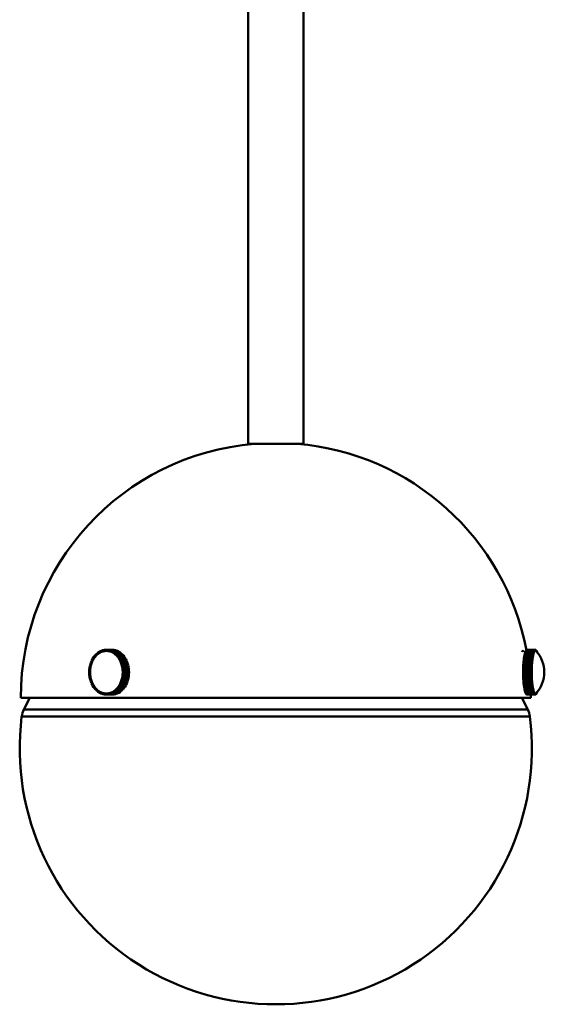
# Model space of a CAD drawing. Header units: millimetres. Extents: x 368 to 2623, y 481 to 1710.
# Tile 12 of 23: x 2414 to 2537, y 737 to 968. Entities that reach past the tile are written whole.
import ezdxf

# ---------------------------------------------------------------- set-up
doc = ezdxf.new("R2010")
doc.units = ezdxf.units.MM
doc.header["$LTSCALE"] = 11
doc.layers.add('Widoczne (ISO)', color=7, linetype='Continuous', lineweight=50)
doc.layers.add('Widoczne wąskie (ISO)', color=7, linetype='Continuous', lineweight=50)

msp = doc.modelspace()

# ---------------------------------------------------------------- linework, layer by layer
at = {"layer": 'Widoczne (ISO)'}
for p, q in [((2480.96, 868.84), (2480.96, 1062.19)), ((2467.96, 868.84), (2467.96, 1053.71)), ((2467.96, 868.84), (2480.96, 868.84)), ((2432.09, 819.23), (2432.39, 819.54)), ((2432.22, 819.03), (2432.09, 819.23)), ((2432.36, 819.19), (2432.51, 819.35)), ((2432.39, 819.54), (2432.44, 819.54)), ((2432.51, 819.35), (2432.39, 819.54)), ((2432.42, 819.57), (2432.75, 819.84)), ((2432.53, 819.36), (2432.42, 819.57)), ((2432.51, 819.35), (2432.52, 819.35)), ((2432.53, 819.36), (2432.69, 819.5)), ((2432.54, 819.36), (2432.53, 819.36)), ((2432.69, 819.5), (2432.85, 819.63)), ((2432.75, 819.84), (2432.79, 819.84)), ((2432.85, 819.63), (2432.75, 819.84)), ((2432.78, 819.87), (2433.12, 820.1)), ((2432.87, 819.65), (2432.78, 819.87)), ((2432.85, 819.63), (2432.86, 819.63)), ((2432.87, 819.65), (2433.04, 819.76)), ((2432.88, 819.65), (2432.87, 819.65)), ((2433.04, 819.76), (2433.21, 819.87)), ((2433.12, 820.1), (2433.16, 820.1)), ((2433.21, 819.87), (2433.12, 820.1)), ((2433.16, 820.12), (2433.51, 820.29)), ((2433.22, 819.88), (2433.16, 820.12)), ((2433.21, 819.87), (2433.22, 819.87)), ((2433.22, 819.88), (2433.4, 819.97)), ((2433.24, 819.88), (2433.22, 819.88)), ((2433.4, 819.97), (2433.58, 820.06)), ((2433.51, 820.29), (2433.55, 820.29)), ((2433.58, 820.06), (2433.51, 820.29)), ((2433.55, 820.31), (2433.92, 820.44)), ((2433.6, 820.07), (2433.55, 820.31)), ((2433.58, 820.06), (2433.6, 820.06)), ((2433.6, 820.07), (2433.78, 820.13)), ((2433.61, 820.07), (2433.6, 820.07)), ((2433.78, 820.13), (2433.97, 820.2)), ((2433.92, 820.44), (2433.96, 820.44)), ((2433.97, 820.2), (2433.92, 820.44)), ((2433.96, 820.45), (2434.34, 820.53)), ((2433.99, 820.2), (2433.96, 820.45)), ((2433.97, 820.2), (2433.99, 820.2)), ((2433.99, 820.2), (2434.18, 820.24)), ((2434.01, 820.2), (2433.99, 820.2)), ((2434.18, 820.24), (2434.37, 820.28)), ((2434.34, 820.53), (2434.37, 820.53)), ((2434.37, 820.28), (2434.34, 820.53)), ((2434.37, 820.53), (2434.76, 820.56)), ((2434.38, 820.28), (2434.37, 820.53)), ((2434.37, 820.28), (2434.41, 820.28)), ((2434.38, 820.28), (2434.58, 820.29)), ((2434.43, 820.28), (2434.38, 820.28)), ((2434.58, 820.29), (2434.77, 820.31)), ((2434.76, 820.56), (2436.04, 820.56)), ((2434.77, 820.31), (2434.76, 820.56)), ((2434.77, 820.31), (2434.78, 820.31)), ((2434.77, 820.3), (2434.87, 820.3)), ((2434.78, 820.31), (2434.79, 820.56)), ((2434.78, 820.31), (2434.98, 820.29)), ((2436.08, 820.56), (2434.79, 820.56)), ((2434.79, 820.56), (2435.18, 820.53)), ((2434.98, 820.29), (2435.17, 820.28)), ((2435.17, 820.28), (2435.18, 820.53)), ((2435.17, 820.28), (2435.19, 820.28)), ((2435.18, 820.53), (2436.46, 820.53)), ((2435.19, 820.28), (2435.22, 820.52)), ((2435.19, 820.28), (2435.37, 820.24)), ((2436.5, 820.52), (2435.22, 820.52)), ((2435.22, 820.52), (2435.59, 820.45)), ((2435.37, 820.24), (2435.56, 820.2)), ((2435.56, 820.2), (2435.59, 820.45)), ((2435.56, 820.2), (2435.58, 820.2)), ((2435.58, 820.19), (2435.63, 820.44)), ((2435.58, 820.19), (2435.77, 820.13)), ((2435.59, 820.45), (2436.88, 820.45)), ((2436.92, 820.44), (2435.63, 820.44)), ((2435.63, 820.44), (2436, 820.31)), ((2435.77, 820.13), (2435.95, 820.06)), ((2435.95, 820.06), (2436, 820.31)), ((2435.95, 820.06), (2435.97, 820.06)), ((2435.97, 820.06), (2436.04, 820.29)), ((2435.97, 820.06), (2436.15, 819.97)), ((2436, 820.31), (2437.29, 820.31)), ((2436.04, 820.56), (2436.04, 820.56)), ((2437.32, 820.29), (2436.04, 820.29)), ((2436.04, 820.29), (2436.4, 820.11)), ((2436.46, 820.53), (2436.08, 820.56)), ((2436.15, 819.97), (2436.33, 819.88)), ((2436.33, 819.88), (2436.4, 820.11)), ((2436.33, 819.88), (2436.35, 819.88)), ((2436.34, 819.87), (2436.43, 820.09)), ((2436.34, 819.87), (2436.51, 819.75)), ((2436.4, 820.11), (2437.68, 820.11)), ((2437.72, 820.09), (2436.43, 820.09)), ((2436.43, 820.09), (2436.77, 819.86)), ((2436.46, 820.52), (2436.46, 820.53)), ((2436.88, 820.45), (2436.5, 820.52)), ((2436.51, 819.75), (2436.68, 819.64)), ((2436.68, 819.64), (2436.77, 819.86)), ((2436.68, 819.64), (2436.71, 819.64)), ((2436.7, 819.63), (2436.8, 819.84)), ((2436.7, 819.63), (2436.86, 819.49)), ((2436.77, 819.86), (2438.06, 819.86)), ((2438.09, 819.84), (2436.8, 819.84)), ((2436.8, 819.84), (2437.13, 819.56)), ((2436.86, 819.49), (2437.02, 819.35)), ((2436.88, 820.44), (2436.88, 820.45)), ((2437.29, 820.31), (2436.92, 820.44)), ((2437.02, 819.35), (2437.13, 819.56)), ((2437.02, 819.35), (2437.05, 819.35)), ((2437.04, 819.34), (2437.16, 819.53)), ((2437.04, 819.34), (2437.18, 819.18)), ((2437.13, 819.56), (2438.41, 819.56)), ((2438.44, 819.53), (2437.16, 819.53)), ((2437.16, 819.53), (2437.45, 819.22)), ((2437.28, 820.29), (2437.29, 820.31)), ((2437.68, 820.11), (2437.32, 820.29)), ((2437.33, 819.03), (2437.45, 819.22)), ((2437.45, 819.22), (2438.74, 819.22)), ((2437.67, 820.09), (2437.68, 820.11)), ((2438.06, 819.86), (2437.72, 820.09)), ((2438.05, 819.84), (2438.06, 819.86)), ((2438.41, 819.56), (2438.09, 819.84)), ((2438.4, 819.53), (2438.41, 819.56)), ((2438.74, 819.22), (2438.44, 819.53)), ((2438.72, 819.19), (2438.74, 819.22)), ((2532.3, 820.3), (2532.32, 820.3)), ((2532.71, 819.27), (2532.64, 818.92)), ((2532.78, 819.6), (2532.71, 819.3)), ((2532.71, 819.3), (2534.68, 819.3)), ((2532.72, 819.27), (2532.71, 819.3)), ((2534.68, 819.27), (2532.71, 819.27)), ((2534.75, 819.6), (2532.78, 819.6)), ((2532.86, 819.9), (2532.79, 819.63)), ((2532.79, 819.63), (2534.76, 819.63)), ((2532.79, 819.6), (2532.79, 819.63)), ((2534.83, 819.9), (2532.86, 819.9)), ((2532.95, 820.14), (2532.87, 819.92)), ((2532.87, 819.92), (2534.84, 819.92)), ((2532.87, 819.9), (2532.87, 819.92)), ((2534.92, 820.14), (2532.95, 820.14)), ((2533.04, 820.33), (2532.96, 820.16)), ((2532.96, 820.16), (2534.93, 820.16)), ((2532.96, 820.14), (2532.96, 820.16)), ((2535.01, 820.33), (2533.04, 820.33)), ((2533.13, 820.46), (2533.05, 820.34)), ((2533.05, 820.34), (2535.02, 820.34)), ((2533.05, 820.33), (2533.05, 820.34)), ((2535.1, 820.46), (2533.13, 820.46)), ((2533.23, 820.54), (2533.14, 820.47)), ((2533.14, 820.47), (2535.11, 820.47)), ((2533.14, 820.46), (2533.14, 820.47)), ((2533.32, 820.56), (2533.23, 820.54)), ((2533.23, 820.54), (2535.2, 820.54)), ((2533.23, 820.54), (2533.23, 820.54)), ((2535.19, 820.54), (2533.23, 820.54)), ((2535.29, 820.56), (2533.32, 820.56)), ((2534.61, 818.92), (2534.68, 819.27)), ((2534.68, 819.3), (2534.75, 819.6)), ((2534.71, 819.1), (2534.68, 819.3)), ((2534.71, 819.08), (2534.68, 819.27)), ((2534.71, 819.1), (2534.74, 819.25)), ((2534.74, 819.25), (2534.78, 819.41)), ((2534.78, 819.41), (2534.75, 819.6)), ((2534.76, 819.63), (2534.83, 819.9)), ((2534.78, 819.42), (2534.76, 819.63)), ((2534.78, 819.42), (2534.82, 819.55)), ((2534.78, 819.42), (2534.78, 819.42)), ((2534.82, 819.55), (2534.85, 819.68)), ((2534.85, 819.68), (2534.83, 819.9)), ((2534.84, 819.92), (2534.92, 820.14)), ((2534.86, 819.7), (2534.84, 819.92)), ((2534.85, 819.7), (2534.86, 819.7)), ((2534.86, 819.7), (2534.9, 819.8)), ((2534.9, 819.8), (2534.94, 819.91)), ((2534.94, 819.91), (2534.92, 820.14)), ((2534.93, 820.16), (2535.01, 820.33)), ((2534.94, 819.92), (2534.93, 820.16)), ((2534.94, 819.92), (2534.98, 820.01)), ((2534.94, 819.92), (2534.94, 819.92)), ((2534.98, 820.01), (2535.02, 820.09)), ((2535.02, 820.09), (2535.01, 820.33)), ((2535.02, 820.34), (2535.1, 820.46)), ((2535.03, 820.1), (2535.02, 820.34)), ((2535.02, 820.1), (2535.03, 820.1)), ((2535.03, 820.1), (2535.07, 820.16)), ((2535.07, 820.16), (2535.11, 820.22)), ((2535.11, 820.22), (2535.1, 820.46)), ((2535.11, 820.47), (2535.19, 820.54)), ((2535.11, 820.22), (2535.11, 820.47)), ((2535.11, 820.22), (2535.16, 820.26)), ((2535.11, 820.22), (2535.11, 820.22)), ((2535.16, 820.26), (2535.2, 820.29)), ((2535.2, 820.29), (2535.19, 820.54)), ((2535.2, 820.54), (2535.29, 820.56)), ((2535.2, 820.29), (2535.2, 820.54)), ((2535.2, 820.29), (2535.25, 820.3)), ((2535.2, 820.29), (2535.2, 820.29)), ((2535.25, 820.3), (2535.29, 820.31)), ((2535.27, 820.3), (2535.26, 820.3)), ((2535.29, 820.56), (2535.3, 820.56)), ((2535.29, 820.31), (2535.29, 820.56)), ((2535.29, 820.31), (2535.3, 820.31)), ((2535.3, 820.31), (2535.3, 820.56)), ((2535.3, 820.56), (2535.39, 820.52)), ((2535.3, 820.31), (2535.34, 820.29)), ((2535.34, 820.29), (2535.38, 820.27)), ((2535.38, 820.27), (2535.37, 820.27)), ((2535.38, 820.27), (2535.39, 820.52)), ((2535.38, 820.27), (2535.39, 820.27)), ((2535.39, 820.27), (2535.39, 820.51)), ((2535.39, 820.51), (2535.39, 820.51)), ((2535.39, 820.51), (2535.48, 820.42)), ((2535.39, 820.27), (2535.43, 820.22)), ((2535.43, 820.22), (2535.47, 820.18)), ((2535.47, 820.18), (2535.48, 820.42)), ((2535.47, 820.18), (2535.47, 820.18)), ((2535.47, 820.17), (2535.48, 820.17)), ((2535.48, 820.17), (2535.49, 820.41)), ((2535.48, 820.41), (2535.49, 820.41)), ((2535.48, 820.17), (2535.48, 820.17)), ((2535.49, 820.41), (2535.57, 820.27)), ((2535.56, 820.07), (2535.57, 820.27)), ((2535.57, 820.07), (2535.58, 820.26)), ((2535.57, 820.26), (2535.58, 820.26)), ((2535.58, 820.26), (2535.66, 820.07)), ((2535.65, 819.97), (2535.66, 820.07)), ((2535.66, 819.96), (2535.67, 820.04)), ((2535.66, 820.04), (2535.67, 820.04)), ((2535.67, 820.04), (2535.72, 819.89)), ((2430.84, 816.42), (2430.94, 816.91)), ((2430.94, 816.91), (2431.04, 816.91)), ((2431.12, 816.84), (2430.94, 816.91)), ((2430.95, 816.96), (2431.09, 817.42)), ((2431.13, 816.87), (2430.95, 816.96)), ((2431.09, 817.42), (2431.17, 817.42)), ((2431.27, 817.33), (2431.09, 817.42)), ((2431.1, 817.47), (2431.28, 817.91)), ((2431.27, 817.35), (2431.1, 817.47)), ((2431.13, 816.87), (2431.2, 817.1)), ((2431.2, 817.1), (2431.27, 817.33)), ((2431.27, 817.35), (2431.36, 817.58)), ((2431.28, 817.35), (2431.27, 817.35)), ((2431.27, 817.33), (2431.27, 817.33)), ((2431.28, 817.91), (2431.35, 817.91)), ((2431.45, 817.8), (2431.28, 817.91)), ((2431.3, 817.96), (2431.51, 818.38)), ((2431.46, 817.82), (2431.3, 817.96)), ((2431.36, 817.58), (2431.45, 817.8)), ((2431.45, 817.8), (2431.45, 817.8)), ((2431.46, 817.82), (2431.56, 818.03)), ((2431.46, 817.82), (2431.46, 817.82)), ((2431.51, 818.38), (2431.57, 818.38)), ((2431.67, 818.24), (2431.51, 818.38)), ((2431.53, 818.42), (2431.77, 818.8)), ((2431.68, 818.26), (2431.53, 818.42)), ((2431.56, 818.03), (2431.67, 818.24)), ((2431.67, 818.24), (2431.67, 818.24)), ((2431.68, 818.26), (2431.8, 818.45)), ((2431.68, 818.26), (2431.68, 818.26)), ((2431.77, 818.8), (2431.82, 818.8)), ((2431.92, 818.65), (2431.77, 818.8)), ((2431.79, 818.84), (2432.07, 819.19)), ((2431.93, 818.66), (2431.79, 818.84)), ((2431.8, 818.45), (2431.92, 818.65)), ((2431.92, 818.65), (2431.92, 818.65)), ((2431.93, 818.66), (2432.07, 818.84)), ((2431.94, 818.66), (2431.93, 818.66)), ((2432.07, 819.19), (2432.12, 819.19)), ((2432.2, 819.02), (2432.07, 819.19)), ((2432.07, 818.84), (2432.2, 819.02)), ((2432.2, 819.02), (2432.21, 819.02)), ((2432.22, 819.03), (2432.36, 819.19)), ((2432.22, 819.03), (2432.22, 819.03)), ((2437.18, 819.18), (2437.33, 819.03)), ((2437.33, 819.03), (2437.36, 819.03)), ((2437.35, 819.01), (2437.48, 819.19)), ((2437.35, 819.01), (2437.48, 818.83)), ((2438.77, 819.19), (2437.48, 819.19)), ((2437.48, 819.19), (2437.75, 818.83)), ((2437.48, 818.83), (2437.62, 818.66)), ((2437.62, 818.66), (2437.75, 818.83)), ((2437.62, 818.66), (2437.65, 818.66)), ((2437.63, 818.64), (2437.78, 818.79)), ((2437.63, 818.64), (2437.75, 818.44)), ((2437.75, 818.83), (2439.04, 818.83)), ((2437.75, 818.44), (2437.87, 818.25)), ((2439.06, 818.79), (2437.78, 818.79)), ((2437.78, 818.79), (2438.02, 818.41)), ((2437.87, 818.25), (2438.02, 818.41)), ((2437.87, 818.25), (2437.9, 818.25)), ((2437.88, 818.23), (2438.04, 818.37)), ((2437.88, 818.23), (2437.99, 818.02)), ((2437.99, 818.02), (2438.09, 817.81)), ((2438.02, 818.41), (2439.31, 818.41)), ((2439.33, 818.37), (2438.04, 818.37)), ((2438.04, 818.37), (2438.25, 817.95)), ((2438.09, 817.81), (2438.25, 817.95)), ((2438.09, 817.81), (2438.13, 817.81)), ((2438.1, 817.79), (2438.27, 817.9)), ((2438.1, 817.79), (2438.19, 817.57)), ((2438.19, 817.57), (2438.27, 817.34)), ((2438.25, 817.95), (2439.54, 817.95)), ((2439.56, 817.9), (2438.27, 817.9)), ((2438.27, 817.9), (2438.44, 817.46)), ((2438.27, 817.34), (2438.44, 817.46)), ((2438.27, 817.34), (2438.32, 817.34)), ((2438.28, 817.32), (2438.46, 817.41)), ((2438.28, 817.32), (2438.35, 817.09)), ((2438.35, 817.09), (2438.42, 816.85)), ((2438.42, 816.85), (2438.6, 816.94)), ((2438.44, 817.46), (2439.73, 817.46)), ((2439.74, 817.41), (2438.46, 817.41)), ((2438.46, 817.41), (2438.6, 816.94)), ((2438.6, 816.94), (2439.88, 816.94)), ((2439.04, 818.83), (2438.77, 819.19)), ((2439.01, 818.79), (2439.04, 818.83)), ((2439.31, 818.41), (2439.06, 818.79)), ((2439.27, 818.37), (2439.31, 818.41)), ((2439.54, 817.95), (2439.33, 818.37)), ((2439.48, 817.9), (2439.54, 817.95)), ((2439.73, 817.46), (2439.56, 817.9)), ((2439.66, 817.41), (2439.73, 817.46)), ((2439.88, 816.94), (2439.74, 817.41)), ((2439.79, 816.9), (2439.88, 816.94)), ((2532.44, 817.01), (2532.42, 816.53)), ((2532.48, 817.52), (2532.44, 817.06)), ((2532.44, 817.06), (2534.41, 817.06)), ((2532.47, 817.01), (2532.44, 817.06)), ((2534.41, 817.01), (2532.44, 817.01)), ((2532.52, 818), (2532.48, 817.56)), ((2532.48, 817.56), (2534.45, 817.56)), ((2532.5, 817.52), (2532.48, 817.56)), ((2534.45, 817.52), (2532.48, 817.52)), ((2534.49, 818), (2532.52, 818)), ((2532.58, 818.46), (2532.53, 818.05)), ((2532.53, 818.05), (2534.5, 818.05)), ((2532.54, 818), (2532.53, 818.05)), ((2532.64, 818.88), (2532.58, 818.5)), ((2532.58, 818.5), (2534.55, 818.5)), ((2532.59, 818.46), (2532.58, 818.5)), ((2534.55, 818.46), (2532.58, 818.46)), ((2532.64, 818.92), (2534.61, 818.92)), ((2532.65, 818.88), (2532.64, 818.92)), ((2534.61, 818.88), (2532.64, 818.88)), ((2534.39, 816.53), (2534.41, 817.01)), ((2534.41, 817.06), (2534.45, 817.52)), ((2534.45, 816.96), (2534.41, 817.06)), ((2534.45, 816.94), (2534.41, 817.01)), ((2534.44, 816.96), (2534.45, 816.96)), ((2534.44, 816.7), (2534.45, 816.94)), ((2534.45, 817.56), (2534.49, 818)), ((2534.49, 817.45), (2534.45, 817.56)), ((2534.49, 817.42), (2534.45, 817.52)), ((2534.45, 816.96), (2534.47, 817.19)), ((2534.47, 817.19), (2534.49, 817.42)), ((2534.48, 817.45), (2534.49, 817.45)), ((2534.53, 817.89), (2534.49, 818)), ((2534.49, 817.45), (2534.51, 817.67)), ((2534.5, 818.05), (2534.55, 818.46)), ((2534.53, 817.91), (2534.5, 818.05)), ((2534.51, 817.67), (2534.53, 817.89)), ((2534.52, 817.91), (2534.53, 817.91)), ((2534.53, 817.91), (2534.56, 818.11)), ((2534.55, 818.5), (2534.61, 818.88)), ((2534.58, 818.34), (2534.55, 818.5)), ((2534.58, 818.32), (2534.55, 818.46)), ((2534.56, 818.11), (2534.58, 818.32)), ((2534.58, 818.34), (2534.61, 818.53)), ((2534.58, 818.34), (2534.58, 818.34)), ((2534.64, 818.74), (2534.61, 818.92)), ((2534.64, 818.72), (2534.61, 818.88)), ((2534.61, 818.53), (2534.64, 818.72)), ((2534.64, 818.74), (2534.67, 818.91)), ((2534.64, 818.74), (2534.64, 818.74)), ((2534.67, 818.91), (2534.71, 819.08)), ((2534.7, 819.1), (2534.71, 819.1)), ((2430.74, 815.33), (2430.77, 815.83)), ((2430.94, 815.32), (2430.74, 815.33)), ((2430.94, 815.3), (2430.74, 815.28)), ((2430.76, 814.78), (2430.74, 815.28)), ((2430.96, 814.8), (2430.76, 814.78)), ((2430.96, 814.78), (2430.76, 814.78)), ((2430.77, 815.88), (2430.83, 816.38)), ((2430.96, 815.84), (2430.77, 815.88)), ((2430.77, 815.83), (2430.96, 815.83)), ((2430.96, 815.82), (2430.77, 815.83)), ((2430.96, 814.77), (2430.77, 814.73)), ((2430.83, 814.24), (2430.77, 814.73)), ((2430.83, 816.38), (2430.98, 816.38)), ((2431.02, 816.34), (2430.83, 816.38)), ((2431.02, 816.36), (2430.84, 816.42)), ((2430.94, 815.32), (2430.95, 815.57)), ((2430.94, 815.32), (2430.94, 815.32)), ((2430.94, 815.3), (2430.94, 815.3)), ((2430.95, 815.05), (2430.94, 815.3)), ((2430.95, 815.57), (2430.96, 815.82)), ((2430.96, 814.8), (2430.95, 815.05)), ((2430.96, 815.84), (2430.99, 816.09)), ((2430.96, 815.84), (2430.96, 815.84)), ((2430.96, 815.82), (2430.96, 815.82)), ((2430.96, 814.8), (2430.96, 814.8)), ((2430.96, 814.77), (2430.96, 814.77)), ((2430.99, 814.52), (2430.96, 814.77)), ((2430.99, 816.09), (2431.02, 816.34)), ((2431.02, 816.36), (2431.07, 816.6)), ((2431.03, 816.36), (2431.02, 816.36)), ((2431.02, 816.34), (2431.02, 816.34)), ((2431.07, 816.6), (2431.12, 816.84)), ((2431.12, 816.84), (2431.13, 816.84)), ((2431.13, 816.87), (2431.13, 816.87)), ((2438.42, 816.83), (2438.61, 816.9)), ((2438.42, 816.85), (2438.49, 816.85)), ((2438.42, 816.83), (2438.47, 816.59)), ((2438.47, 816.59), (2438.52, 816.35)), ((2438.52, 816.35), (2438.71, 816.41)), ((2438.52, 816.32), (2438.71, 816.36)), ((2438.52, 816.35), (2438.64, 816.35)), ((2438.52, 816.32), (2438.55, 816.08)), ((2438.55, 816.08), (2438.58, 815.83)), ((2438.58, 814.76), (2438.55, 814.51)), ((2438.58, 815.83), (2438.77, 815.87)), ((2438.58, 815.83), (2439.87, 815.83)), ((2439.87, 814.76), (2438.58, 814.76)), ((2438.58, 814.76), (2438.77, 814.72)), ((2438.59, 815.81), (2438.78, 815.82)), ((2438.59, 815.81), (2438.6, 815.56)), ((2438.6, 815.03), (2438.59, 814.78)), ((2438.59, 814.78), (2438.78, 814.77)), ((2438.6, 815.56), (2438.61, 815.31)), ((2438.61, 815.28), (2438.6, 815.03)), ((2439.89, 816.9), (2438.61, 816.9)), ((2438.61, 816.9), (2438.71, 816.41)), ((2438.61, 815.31), (2438.8, 815.32)), ((2438.61, 815.31), (2439.89, 815.31)), ((2439.89, 815.28), (2438.61, 815.28)), ((2438.61, 815.28), (2438.8, 815.27)), ((2438.71, 816.41), (2439.99, 816.41)), ((2440, 816.36), (2438.71, 816.36)), ((2438.71, 816.36), (2438.77, 815.87)), ((2438.77, 814.72), (2438.71, 814.23)), ((2438.77, 815.87), (2440.06, 815.87)), ((2440.06, 814.72), (2438.77, 814.72)), ((2440.06, 815.82), (2438.78, 815.82)), ((2438.78, 815.82), (2438.8, 815.32)), ((2438.8, 815.27), (2438.78, 814.77)), ((2438.78, 814.77), (2440.06, 814.77)), ((2438.8, 815.32), (2440.08, 815.32)), ((2440.08, 815.27), (2438.8, 815.27)), ((2439.85, 816.36), (2439.99, 816.41)), ((2439.87, 815.83), (2440.06, 815.87)), ((2439.87, 814.76), (2440.06, 814.72)), ((2439.99, 816.41), (2439.89, 816.9)), ((2439.89, 815.31), (2440.08, 815.32)), ((2439.89, 815.28), (2440.08, 815.27)), ((2440.06, 815.87), (2440, 816.36)), ((2440, 814.23), (2440.06, 814.72)), ((2440.08, 815.32), (2440.06, 815.82)), ((2440.06, 814.77), (2440.08, 815.27)), ((2532.4, 815.94), (2532.39, 815.44)), ((2532.39, 815.44), (2534.36, 815.44)), ((2532.44, 815.42), (2532.39, 815.44)), ((2532.44, 815.4), (2532.39, 815.39)), ((2532.39, 815.39), (2532.4, 814.89)), ((2534.36, 815.39), (2532.39, 815.39)), ((2532.42, 816.48), (2532.4, 815.99)), ((2532.4, 815.99), (2534.37, 815.99)), ((2532.44, 815.94), (2532.4, 815.99)), ((2534.37, 815.94), (2532.4, 815.94)), ((2532.4, 814.89), (2534.37, 814.89)), ((2532.44, 814.87), (2532.4, 814.84)), ((2532.4, 814.84), (2532.41, 814.34)), ((2534.37, 814.84), (2532.4, 814.84)), ((2532.42, 816.53), (2534.39, 816.53)), ((2532.45, 816.48), (2532.42, 816.53)), ((2534.39, 816.48), (2532.42, 816.48)), ((2532.44, 815.94), (2534.41, 815.94)), ((2532.44, 815.42), (2534.41, 815.42)), ((2534.41, 815.4), (2532.44, 815.4)), ((2534.41, 814.87), (2532.44, 814.87)), ((2534.36, 815.44), (2534.37, 815.94)), ((2534.41, 815.42), (2534.36, 815.44)), ((2534.41, 815.4), (2534.36, 815.39)), ((2534.37, 814.89), (2534.36, 815.39)), ((2534.37, 815.99), (2534.39, 816.48)), ((2534.41, 815.94), (2534.37, 815.99)), ((2534.41, 815.92), (2534.37, 815.94)), ((2534.41, 814.9), (2534.37, 814.89)), ((2534.41, 814.87), (2534.37, 814.84)), ((2534.38, 814.34), (2534.37, 814.84)), ((2534.43, 816.46), (2534.39, 816.53)), ((2534.43, 816.44), (2534.39, 816.48)), ((2534.41, 816.46), (2534.43, 816.46)), ((2534.41, 815.94), (2534.42, 816.19)), ((2534.41, 815.67), (2534.41, 815.92)), ((2534.41, 815.42), (2534.41, 815.67)), ((2534.41, 815.15), (2534.41, 815.4)), ((2534.41, 814.9), (2534.41, 815.15)), ((2534.41, 814.63), (2534.41, 814.87)), ((2534.42, 814.38), (2534.41, 814.63)), ((2534.42, 816.19), (2534.43, 816.44)), ((2534.43, 816.46), (2534.44, 816.7)), ((2431.02, 814.28), (2430.83, 814.24)), ((2430.98, 814.24), (2430.83, 814.24)), ((2431.02, 814.25), (2430.84, 814.19)), ((2430.93, 813.71), (2430.84, 814.19)), ((2431.12, 813.77), (2430.93, 813.71)), ((2431.04, 813.71), (2430.93, 813.71)), ((2431.13, 813.75), (2430.95, 813.66)), ((2431.08, 813.19), (2430.95, 813.66)), ((2431.02, 814.28), (2430.99, 814.52)), ((2431.02, 814.28), (2431.02, 814.28)), ((2431.02, 814.25), (2431.03, 814.25)), ((2431.07, 814.01), (2431.02, 814.25)), ((2431.12, 813.77), (2431.07, 814.01)), ((2431.26, 813.28), (2431.08, 813.19)), ((2431.17, 813.19), (2431.08, 813.19)), ((2431.27, 813.26), (2431.1, 813.15)), ((2431.27, 812.7), (2431.1, 813.15)), ((2431.12, 813.77), (2431.12, 813.77)), ((2431.13, 813.75), (2431.13, 813.75)), ((2431.19, 813.51), (2431.13, 813.75)), ((2431.26, 813.28), (2431.19, 813.51)), ((2431.27, 813.28), (2431.26, 813.28)), ((2431.27, 813.26), (2431.27, 813.26)), ((2431.36, 813.04), (2431.27, 813.26)), ((2431.44, 812.81), (2431.27, 812.7)), ((2431.34, 812.7), (2431.27, 812.7)), ((2431.45, 812.79), (2431.29, 812.66)), ((2431.5, 812.24), (2431.29, 812.66)), ((2431.44, 812.81), (2431.36, 813.04)), ((2431.45, 812.81), (2431.44, 812.81)), ((2431.45, 812.79), (2431.46, 812.79)), ((2431.56, 812.58), (2431.45, 812.79)), ((2431.66, 812.37), (2431.5, 812.24)), ((2431.67, 812.35), (2431.52, 812.2)), ((2431.66, 812.37), (2431.56, 812.58)), ((2431.67, 812.37), (2431.66, 812.37)), ((2431.67, 812.35), (2431.68, 812.35)), ((2431.79, 812.16), (2431.67, 812.35)), ((2437.87, 812.34), (2437.74, 812.15)), ((2437.9, 812.34), (2437.87, 812.34)), ((2437.87, 812.34), (2438.01, 812.19)), ((2437.98, 812.57), (2437.88, 812.36)), ((2437.88, 812.36), (2438.04, 812.23)), ((2438.09, 812.78), (2437.98, 812.57)), ((2438.25, 812.65), (2438.04, 812.23)), ((2438.18, 813.03), (2438.09, 812.8)), ((2438.09, 812.8), (2438.26, 812.69)), ((2438.13, 812.78), (2438.09, 812.78)), ((2438.09, 812.78), (2438.25, 812.65)), ((2438.27, 813.25), (2438.18, 813.03)), ((2439.53, 812.65), (2438.25, 812.65)), ((2438.44, 813.13), (2438.26, 812.69)), ((2438.26, 812.69), (2439.55, 812.69)), ((2438.32, 813.25), (2438.27, 813.25)), ((2438.27, 813.25), (2438.44, 813.13)), ((2438.35, 813.5), (2438.28, 813.27)), ((2438.28, 813.27), (2438.45, 813.18)), ((2438.41, 813.74), (2438.35, 813.5)), ((2438.48, 813.74), (2438.41, 813.74)), ((2438.41, 813.74), (2438.59, 813.65)), ((2438.47, 814), (2438.42, 813.76)), ((2438.42, 813.76), (2438.6, 813.69)), ((2439.72, 813.13), (2438.44, 813.13)), ((2438.59, 813.65), (2438.45, 813.18)), ((2438.45, 813.18), (2439.74, 813.18)), ((2438.52, 814.24), (2438.47, 814)), ((2438.55, 814.51), (2438.52, 814.27)), ((2438.52, 814.27), (2438.71, 814.23)), ((2438.64, 814.24), (2438.52, 814.24)), ((2438.52, 814.24), (2438.7, 814.18)), ((2439.88, 813.65), (2438.59, 813.65)), ((2438.7, 814.18), (2438.6, 813.69)), ((2438.6, 813.69), (2439.89, 813.69)), ((2439.99, 814.18), (2438.7, 814.18)), ((2438.71, 814.23), (2440, 814.23)), ((2439.32, 812.23), (2439.53, 812.65)), ((2439.48, 812.69), (2439.53, 812.65)), ((2439.55, 812.69), (2439.72, 813.13)), ((2439.66, 813.18), (2439.72, 813.13)), ((2439.74, 813.18), (2439.88, 813.65)), ((2439.78, 813.69), (2439.88, 813.65)), ((2439.85, 814.23), (2439.99, 814.18)), ((2439.89, 813.69), (2439.99, 814.18)), ((2532.41, 814.34), (2534.38, 814.34)), ((2532.44, 814.34), (2532.41, 814.29)), ((2532.41, 814.29), (2532.43, 813.81)), ((2534.38, 814.29), (2532.41, 814.29)), ((2532.43, 813.81), (2534.4, 813.81)), ((2532.46, 813.81), (2532.43, 813.76)), ((2532.43, 813.76), (2532.46, 813.29)), ((2534.4, 813.76), (2532.43, 813.76)), ((2532.46, 813.29), (2534.43, 813.29)), ((2532.48, 813.29), (2532.47, 813.24)), ((2532.47, 813.24), (2532.5, 812.79)), ((2534.44, 813.24), (2532.47, 813.24)), ((2532.5, 812.79), (2534.47, 812.79)), ((2532.52, 812.79), (2532.51, 812.75)), ((2532.51, 812.75), (2532.55, 812.32)), ((2534.48, 812.75), (2532.51, 812.75)), ((2532.55, 812.32), (2534.52, 812.32)), ((2532.57, 812.32), (2532.56, 812.28)), ((2532.56, 812.28), (2532.61, 811.89)), ((2534.53, 812.28), (2532.56, 812.28)), ((2534.42, 814.38), (2534.38, 814.34)), ((2534.42, 814.35), (2534.38, 814.29)), ((2534.4, 813.81), (2534.38, 814.29)), ((2534.42, 814.35), (2534.39, 814.35)), ((2534.44, 813.87), (2534.4, 813.81)), ((2534.44, 813.85), (2534.4, 813.76)), ((2534.43, 813.29), (2534.4, 813.76)), ((2534.43, 814.11), (2534.42, 814.35)), ((2534.44, 813.87), (2534.43, 814.11)), ((2534.44, 813.85), (2534.43, 813.85)), ((2534.47, 813.37), (2534.43, 813.29)), ((2534.46, 813.61), (2534.44, 813.85)), ((2534.47, 813.35), (2534.44, 813.24)), ((2534.47, 812.79), (2534.44, 813.24)), ((2534.47, 813.37), (2534.46, 813.61)), ((2534.47, 813.35), (2534.46, 813.35)), ((2534.49, 813.13), (2534.47, 813.35)), ((2534.51, 812.9), (2534.47, 812.79)), ((2534.51, 812.88), (2534.48, 812.75)), ((2534.52, 812.32), (2534.48, 812.75)), ((2534.51, 812.9), (2534.49, 813.13)), ((2534.51, 812.88), (2534.5, 812.88)), ((2534.54, 812.67), (2534.51, 812.88)), ((2534.56, 812.46), (2534.52, 812.32)), ((2534.56, 812.44), (2534.53, 812.28)), ((2534.58, 811.89), (2534.53, 812.28)), ((2534.56, 812.46), (2534.54, 812.67)), ((2534.56, 812.44), (2534.55, 812.44)), ((2534.59, 812.24), (2534.56, 812.44)), ((2431.56, 812.24), (2431.5, 812.24)), ((2431.76, 811.81), (2431.52, 812.2)), ((2431.91, 811.96), (2431.76, 811.81)), ((2431.82, 811.81), (2431.76, 811.81)), ((2431.91, 811.96), (2431.79, 812.16)), ((2431.92, 811.95), (2431.79, 811.77)), ((2432.06, 811.42), (2431.79, 811.77)), ((2431.92, 811.96), (2431.91, 811.96)), ((2431.92, 811.95), (2431.93, 811.95)), ((2432.06, 811.77), (2431.92, 811.95)), ((2432.19, 811.59), (2432.06, 811.77)), ((2432.19, 811.59), (2432.06, 811.42)), ((2432.11, 811.42), (2432.06, 811.42)), ((2432.21, 811.58), (2432.09, 811.38)), ((2432.38, 811.07), (2432.09, 811.38)), ((2432.2, 811.59), (2432.19, 811.59)), ((2432.21, 811.58), (2432.22, 811.58)), ((2432.36, 811.42), (2432.21, 811.58)), ((2432.51, 811.26), (2432.36, 811.42)), ((2432.51, 811.26), (2432.38, 811.07)), ((2432.43, 811.07), (2432.38, 811.07)), ((2432.52, 811.25), (2432.42, 811.04)), ((2432.74, 810.77), (2432.42, 811.04)), ((2432.51, 811.26), (2432.51, 811.26)), ((2432.52, 811.25), (2432.53, 811.25)), ((2432.68, 811.11), (2432.52, 811.25)), ((2432.84, 810.97), (2432.68, 811.11)), ((2432.84, 810.97), (2432.74, 810.77)), ((2432.78, 810.77), (2432.74, 810.77)), ((2432.86, 810.96), (2432.77, 810.74)), ((2433.11, 810.51), (2432.77, 810.74)), ((2432.85, 810.97), (2432.84, 810.97)), ((2432.86, 810.96), (2432.87, 810.96)), ((2433.03, 810.85), (2432.86, 810.96)), ((2433.2, 810.74), (2433.03, 810.85)), ((2433.2, 810.74), (2433.11, 810.51)), ((2433.15, 810.51), (2433.11, 810.51)), ((2433.22, 810.73), (2433.15, 810.49)), ((2433.5, 810.31), (2433.15, 810.49)), ((2433.21, 810.74), (2433.2, 810.74)), ((2433.22, 810.73), (2433.23, 810.73)), ((2433.39, 810.64), (2433.22, 810.73)), ((2433.57, 810.55), (2433.39, 810.64)), ((2433.57, 810.55), (2433.5, 810.31)), ((2433.54, 810.31), (2433.5, 810.31)), ((2433.59, 810.54), (2433.54, 810.3)), ((2433.91, 810.17), (2433.54, 810.3)), ((2433.59, 810.55), (2433.57, 810.55)), ((2433.59, 810.54), (2433.61, 810.54)), ((2433.78, 810.47), (2433.59, 810.54)), ((2433.96, 810.41), (2433.78, 810.47)), ((2433.96, 810.41), (2433.91, 810.17)), ((2433.95, 810.17), (2433.91, 810.17)), ((2433.98, 810.4), (2433.95, 810.16)), ((2434.33, 810.08), (2433.95, 810.16)), ((2433.98, 810.41), (2433.96, 810.41)), ((2433.98, 810.4), (2434, 810.4)), ((2434.17, 810.36), (2433.98, 810.4)), ((2434.36, 810.32), (2434.17, 810.36)), ((2434.36, 810.32), (2434.33, 810.08)), ((2434.36, 810.08), (2434.33, 810.08)), ((2434.4, 810.32), (2434.36, 810.32)), ((2434.37, 810.32), (2434.36, 810.07)), ((2434.75, 810.05), (2434.36, 810.07)), ((2434.37, 810.32), (2434.42, 810.32)), ((2434.57, 810.31), (2434.37, 810.32)), ((2434.76, 810.29), (2434.57, 810.31)), ((2434.76, 810.29), (2434.75, 810.05)), ((2434.79, 810.05), (2434.75, 810.05)), ((2434.78, 810.29), (2434.76, 810.29)), ((2434.77, 810.3), (2434.87, 810.3)), ((2434.97, 810.31), (2434.78, 810.29)), ((2434.78, 810.29), (2434.79, 810.05)), ((2435.17, 810.07), (2434.79, 810.05)), ((2434.79, 810.05), (2436.07, 810.05)), ((2435.16, 810.32), (2434.97, 810.31)), ((2435.18, 810.32), (2435.16, 810.32)), ((2435.16, 810.32), (2435.17, 810.07)), ((2436.45, 810.07), (2435.17, 810.07)), ((2435.37, 810.36), (2435.18, 810.32)), ((2435.18, 810.32), (2435.21, 810.08)), ((2435.58, 810.15), (2435.21, 810.08)), ((2435.21, 810.08), (2436.49, 810.08)), ((2435.55, 810.4), (2435.37, 810.36)), ((2435.57, 810.4), (2435.55, 810.4)), ((2435.55, 810.4), (2435.58, 810.15)), ((2435.76, 810.47), (2435.57, 810.41)), ((2435.57, 810.41), (2435.62, 810.16)), ((2436.87, 810.15), (2435.58, 810.15)), ((2435.99, 810.29), (2435.62, 810.16)), ((2435.62, 810.16), (2436.91, 810.16)), ((2435.94, 810.53), (2435.76, 810.47)), ((2435.96, 810.53), (2435.94, 810.53)), ((2435.94, 810.53), (2435.99, 810.29)), ((2436.14, 810.63), (2435.96, 810.54)), ((2435.96, 810.54), (2436.03, 810.31)), ((2437.28, 810.29), (2435.99, 810.29)), ((2436.39, 810.49), (2436.03, 810.31)), ((2436.03, 810.31), (2437.31, 810.31)), ((2436.07, 810.05), (2436.45, 810.07)), ((2436.32, 810.72), (2436.14, 810.63)), ((2436.34, 810.72), (2436.32, 810.72)), ((2436.32, 810.72), (2436.39, 810.49)), ((2436.51, 810.84), (2436.33, 810.73)), ((2436.33, 810.73), (2436.42, 810.51)), ((2437.67, 810.49), (2436.39, 810.49)), ((2436.76, 810.73), (2436.42, 810.51)), ((2436.42, 810.51), (2437.71, 810.51)), ((2436.45, 810.08), (2436.45, 810.07)), ((2436.49, 810.08), (2436.87, 810.15)), ((2436.68, 810.96), (2436.51, 810.84)), ((2436.7, 810.96), (2436.68, 810.96)), ((2436.68, 810.96), (2436.76, 810.73)), ((2436.85, 811.1), (2436.69, 810.97)), ((2436.69, 810.97), (2436.8, 810.76)), ((2438.05, 810.73), (2436.76, 810.73)), ((2437.12, 811.03), (2436.8, 810.76)), ((2436.8, 810.76), (2438.08, 810.76)), ((2437.01, 811.24), (2436.85, 811.1)), ((2436.87, 810.16), (2436.87, 810.15)), ((2436.91, 810.16), (2437.28, 810.29)), ((2437.04, 811.24), (2437.01, 811.24)), ((2437.01, 811.24), (2437.12, 811.03)), ((2437.18, 811.41), (2437.03, 811.25)), ((2437.03, 811.25), (2437.15, 811.06)), ((2438.4, 811.03), (2437.12, 811.03)), ((2437.45, 811.37), (2437.15, 811.06)), ((2437.15, 811.06), (2438.43, 811.06)), ((2437.33, 811.57), (2437.18, 811.41)), ((2437.27, 810.31), (2437.28, 810.29)), ((2437.31, 810.31), (2437.67, 810.49)), ((2437.35, 811.57), (2437.33, 811.57)), ((2437.33, 811.57), (2437.45, 811.37)), ((2437.48, 811.76), (2437.34, 811.58)), ((2437.34, 811.58), (2437.48, 811.41)), ((2438.73, 811.37), (2437.45, 811.37)), ((2437.61, 811.94), (2437.48, 811.76)), ((2437.75, 811.76), (2437.48, 811.41)), ((2437.48, 811.41), (2438.76, 811.41)), ((2437.64, 811.94), (2437.61, 811.94)), ((2437.61, 811.94), (2437.75, 811.76)), ((2437.74, 812.15), (2437.62, 811.96)), ((2437.62, 811.96), (2437.77, 811.8)), ((2437.67, 810.51), (2437.67, 810.49)), ((2437.71, 810.51), (2438.05, 810.73)), ((2439.03, 811.76), (2437.75, 811.76)), ((2438.01, 812.19), (2437.77, 811.8)), ((2437.77, 811.8), (2439.06, 811.8)), ((2439.3, 812.19), (2438.01, 812.19)), ((2438.04, 812.23), (2439.32, 812.23)), ((2438.04, 810.76), (2438.05, 810.73)), ((2438.08, 810.76), (2438.4, 811.03)), ((2438.39, 811.06), (2438.4, 811.03)), ((2438.43, 811.06), (2438.73, 811.37)), ((2438.71, 811.41), (2438.73, 811.37)), ((2438.76, 811.41), (2439.03, 811.76)), ((2439, 811.8), (2439.03, 811.76)), ((2439.06, 811.8), (2439.3, 812.19)), ((2439.26, 812.23), (2439.3, 812.19)), ((2532.61, 811.89), (2534.58, 811.89)), ((2532.62, 811.89), (2532.62, 811.85)), ((2532.62, 811.85), (2532.68, 811.49)), ((2534.59, 811.85), (2532.62, 811.85)), ((2532.68, 811.49), (2534.65, 811.49)), ((2532.69, 811.49), (2532.68, 811.45)), ((2532.68, 811.45), (2532.75, 811.13)), ((2534.65, 811.45), (2532.68, 811.45)), ((2532.75, 811.13), (2534.72, 811.13)), ((2532.76, 811.13), (2532.76, 811.1)), ((2532.76, 811.1), (2532.83, 810.82)), ((2534.73, 811.1), (2532.76, 811.1)), ((2532.83, 810.82), (2534.8, 810.82)), ((2532.84, 810.82), (2532.84, 810.79)), ((2532.84, 810.79), (2532.91, 810.56)), ((2534.81, 810.79), (2532.84, 810.79)), ((2532.91, 810.56), (2534.88, 810.56)), ((2532.92, 810.56), (2532.92, 810.54)), ((2532.92, 810.54), (2533, 810.35)), ((2534.89, 810.54), (2532.92, 810.54)), ((2533, 810.35), (2534.97, 810.35)), ((2533.01, 810.35), (2533.01, 810.33)), ((2533.01, 810.33), (2533.09, 810.19)), ((2534.98, 810.33), (2533.01, 810.33)), ((2533.09, 810.19), (2535.06, 810.19)), ((2533.1, 810.19), (2533.1, 810.18)), ((2533.1, 810.18), (2533.19, 810.09)), ((2535.07, 810.18), (2533.1, 810.18)), ((2533.19, 810.09), (2535.16, 810.09)), ((2533.19, 810.09), (2533.19, 810.08)), ((2533.19, 810.08), (2533.28, 810.05)), ((2535.16, 810.08), (2533.19, 810.08)), ((2533.28, 810.05), (2535.25, 810.05)), ((2533.29, 810.05), (2533.29, 810.05)), ((2535.26, 810.05), (2533.29, 810.05)), ((2534.62, 812.04), (2534.58, 811.89)), ((2534.62, 812.04), (2534.59, 812.24)), ((2534.62, 812.02), (2534.59, 811.85)), ((2534.65, 811.49), (2534.59, 811.85)), ((2534.62, 812.02), (2534.61, 812.02)), ((2534.65, 811.84), (2534.62, 812.02)), ((2534.68, 811.66), (2534.65, 811.84)), ((2534.68, 811.66), (2534.65, 811.49)), ((2534.68, 811.65), (2534.65, 811.45)), ((2534.72, 811.13), (2534.65, 811.45)), ((2534.68, 811.65), (2534.67, 811.65)), ((2534.71, 811.48), (2534.68, 811.65)), ((2534.75, 811.32), (2534.71, 811.48)), ((2534.75, 811.32), (2534.72, 811.13)), ((2534.75, 811.31), (2534.73, 811.1)), ((2534.8, 810.82), (2534.73, 811.1)), ((2534.75, 811.31), (2534.75, 811.31)), ((2534.79, 811.17), (2534.75, 811.31)), ((2534.82, 811.03), (2534.79, 811.17)), ((2534.82, 811.03), (2534.8, 810.82)), ((2534.83, 811.01), (2534.81, 810.79)), ((2534.88, 810.56), (2534.81, 810.79)), ((2534.83, 811.01), (2534.82, 811.01)), ((2534.86, 810.9), (2534.83, 811.01)), ((2534.9, 810.78), (2534.86, 810.9)), ((2534.9, 810.78), (2534.88, 810.56)), ((2534.91, 810.77), (2534.89, 810.54)), ((2534.97, 810.35), (2534.89, 810.54)), ((2534.91, 810.77), (2534.9, 810.77)), ((2534.95, 810.67), (2534.91, 810.77)), ((2534.99, 810.58), (2534.95, 810.67)), ((2534.99, 810.58), (2534.97, 810.35)), ((2534.99, 810.57), (2534.98, 810.33)), ((2535.06, 810.19), (2534.98, 810.33)), ((2534.99, 810.57), (2534.99, 810.57)), ((2535.03, 810.5), (2534.99, 810.57)), ((2535.07, 810.43), (2535.03, 810.5)), ((2535.07, 810.43), (2535.06, 810.19)), ((2535.08, 810.43), (2535.07, 810.43)), ((2535.08, 810.43), (2535.07, 810.18)), ((2535.16, 810.09), (2535.07, 810.18)), ((2535.12, 810.38), (2535.08, 810.43)), ((2535.16, 810.34), (2535.12, 810.38)), ((2535.16, 810.34), (2535.16, 810.09)), ((2535.17, 810.33), (2535.16, 810.33)), ((2535.17, 810.33), (2535.16, 810.08)), ((2535.25, 810.05), (2535.16, 810.08)), ((2535.21, 810.31), (2535.17, 810.33)), ((2535.25, 810.3), (2535.21, 810.31)), ((2535.27, 810.3), (2535.24, 810.3)), ((2535.25, 810.3), (2535.25, 810.05)), ((2535.26, 810.3), (2535.25, 810.3)), ((2535.26, 810.3), (2535.26, 810.05)), ((2535.3, 810.3), (2535.26, 810.3)), ((2535.35, 810.06), (2535.26, 810.05)), ((2535.35, 810.31), (2535.3, 810.3)), ((2535.33, 810.31), (2535.35, 810.31)), ((2535.35, 810.31), (2535.34, 810.31)), ((2535.39, 810.35), (2535.35, 810.31)), ((2535.35, 810.31), (2535.35, 810.06)), ((2535.35, 810.31), (2535.36, 810.07)), ((2535.36, 810.07), (2535.35, 810.07)), ((2535.44, 810.13), (2535.36, 810.07)), ((2535.44, 810.38), (2535.39, 810.35)), ((2535.44, 810.39), (2535.43, 810.39)), ((2535.43, 810.38), (2535.44, 810.38)), ((2535.46, 810.41), (2535.44, 810.39)), ((2535.44, 810.39), (2535.45, 810.14)), ((2535.44, 810.38), (2535.44, 810.13)), ((2535.45, 810.14), (2535.44, 810.14)), ((2535.53, 810.26), (2535.45, 810.14)), ((2535.52, 810.49), (2535.53, 810.26)), ((2535.53, 810.49), (2535.54, 810.28)), ((2535.54, 810.28), (2535.53, 810.28)), ((2535.62, 810.45), (2535.54, 810.28)), ((2535.62, 810.6), (2535.63, 810.46)), ((2535.62, 810.59), (2535.62, 810.45)), ((2535.63, 810.46), (2535.62, 810.46)), ((2535.71, 810.68), (2535.63, 810.46)), ((2535.72, 810.71), (2535.71, 810.71)), ((2535.71, 810.7), (2535.71, 810.68)), ((2535.72, 810.72), (2535.72, 810.71)), ((2535.72, 810.71), (2535.72, 810.71)), ((2414.71, 809.3), (2534.21, 809.3)), ((2416.86, 809.3), (2415.45, 806.6)), ((2532.07, 809.3), (2533.47, 806.6))]:
    msp.add_line(p, q, dxfattribs=at)
for centre, radius, start, end in [((2474.46, 809.3), 59.75, 94.8002, 180), ((2474.46, 809.3), 59.75, 10.7867, 85.1998), ((2530.1, 815.3), 7.25, 317.3333, 42.6667), ((2474.46, 809.3), 59.75, 0, 0.7142), ((2419.89, 804.29), 5, 152.5057, 172.8759), ((2529.04, 804.29), 5, 7.1241, 27.4943), ((2474.46, 797.47), 60, 172.8759, 7.1241)]:
    msp.add_arc(centre, radius, start, end, dxfattribs=at)
for centre, major_axis, ratio, start_param, end_param in [((2434.77, 815.3), (0, 5), 0.766044, 0.574758, 0.679478), ((2434.77, 815.3), (0, 5), 0.766044, 0.470038, 0.574758), ((2434.77, 815.3), (0, 5), 0.766044, 0.365318, 0.470038), ((2434.77, 815.3), (0, 5), 0.766044, 0.260599, 0.365318), ((2434.77, 815.3), (0, 5), 0.766044, 0.155879, 0.260599), ((2434.77, 815.3), (0, 5), 0.766044, 0.051159, 0.155879), ((2434.77, 815.3), (0, 5), 0.766044, 6.229625, 6.334345), ((2434.77, 815.3), (0, 5), 0.766044, 6.124905, 6.229625), ((2434.77, 815.3), (0, 5), 0.766044, 6.020185, 6.124905), ((2434.77, 815.3), (0, 5), 0.766044, 5.915466, 6.020185), ((2434.77, 815.3), (0, 5), 0.766044, 5.810746, 5.915466), ((2434.77, 815.3), (0, -5), 0.766044, 2.564433, 2.669153), ((2434.77, 815.3), (0, -5), 0.766044, 2.459714, 2.564433), ((2436.7, 815.3), (0, 5), 0.766044, 5.993498, 6.059321), ((2532.32, 815.3), (0, 5), 0.173648, 5.993498, 6.572872), ((2535.27, 815.3), (0, 5), 0.173648, 0.659211, 0.763931), ((2535.27, 815.3), (0, 5), 0.173648, 0.554491, 0.659211), ((2535.27, 815.3), (0, 5), 0.173648, 0.449771, 0.554491), ((2535.27, 815.3), (0, 5), 0.173648, 0.345052, 0.449771), ((2535.27, 815.3), (0, 5), 0.173648, 0.240332, 0.345052), ((2535.27, 815.3), (0, 5), 0.173648, 0.135612, 0.240332), ((2535.27, 815.3), (0, 5), 0.173648, 0.030892, 0.135612), ((2535.27, 815.3), (0, 5), 0.173648, 6.209358, 6.314078), ((2535.27, 815.3), (0, 5), 0.173648, 6.104638, 6.209358), ((2535.27, 815.3), (0, 5), 0.173648, 6.096968, 6.104638), ((2434.77, 815.3), (0, 5), 0.766044, 1.203077, 1.307796), ((2434.77, 815.3), (0, 5), 0.766044, 1.098357, 1.203077), ((2434.77, 815.3), (0, 5), 0.766044, 0.993637, 1.098357), ((2434.77, 815.3), (0, 5), 0.766044, 0.888917, 0.993637), ((2434.77, 815.3), (0, 5), 0.766044, 0.784198, 0.888917), ((2434.77, 815.3), (0, 5), 0.766044, 0.679478, 0.784198), ((2434.77, 815.3), (0, -5), 0.766044, 2.354994, 2.459714), ((2434.77, 815.3), (0, -5), 0.766044, 2.250274, 2.354994), ((2434.77, 815.3), (0, -5), 0.766044, 2.145554, 2.250274), ((2434.77, 815.3), (0, -5), 0.766044, 2.040835, 2.145554), ((2434.77, 815.3), (0, -5), 0.766044, 1.936115, 2.040835), ((2434.77, 815.3), (0, -5), 0.766044, 1.831395, 1.936115), ((2535.27, 815.3), (0, 5), 0.173648, 1.18281, 1.287529), ((2535.27, 815.3), (0, 5), 0.173648, 1.07809, 1.18281), ((2535.27, 815.3), (0, 5), 0.173648, 0.97337, 1.07809), ((2535.27, 815.3), (0, 5), 0.173648, 0.86865, 0.97337), ((2535.27, 815.3), (0, 5), 0.173648, 0.763931, 0.86865), ((2434.77, 815.3), (0, 5), 0.766044, 1.517236, 1.621956), ((2434.77, 815.3), (0, 5), 0.766044, 1.412516, 1.517236), ((2434.77, 815.3), (0, 5), 0.766044, 1.621956, 1.726675), ((2434.77, 815.3), (0, 5), 0.766044, 1.307796, 1.412516), ((2434.77, 815.3), (0, -5), 0.766044, 1.726675, 1.831395), ((2434.77, 815.3), (0, -5), 0.766044, 1.621956, 1.726675), ((2434.77, 815.3), (0, -5), 0.766044, 1.412516, 1.517236), ((2434.77, 815.3), (0, -5), 0.766044, 1.517236, 1.621956), ((2436.06, 815.3), (0, -5), 0.766044, 1.462339, 1.464456), ((2436.06, 815.3), (0, -5), 0.766044, 1.674611, 1.67685), ((2436.06, 815.3), (0, -5), 0.766044, 1.56719, 1.571999), ((2533.31, 815.3), (0, 5), 0.173648, 1.442046, 1.443138), ((2533.31, 815.3), (0, 5), 0.173648, 1.546897, 1.551706), ((2533.31, 815.3), (0, 5), 0.173648, 1.653298, 1.656557), ((2535.27, 815.3), (0, 5), 0.173648, 1.392249, 1.496969), ((2535.27, 815.3), (0, 5), 0.173648, 1.496969, 1.601689), ((2535.27, 815.3), (0, 5), 0.173648, 1.601689, 1.706408), ((2535.27, 815.3), (0, 5), 0.173648, 1.706408, 1.811128), ((2535.27, 815.3), (0, 5), 0.173648, 1.287529, 1.392249), ((2434.77, 815.3), (0, 5), 0.766044, 1.726675, 1.831395), ((2434.77, 815.3), (0, 5), 0.766044, 1.831395, 1.936115), ((2434.77, 815.3), (0, 5), 0.766044, 1.936115, 2.040835), ((2434.77, 815.3), (0, 5), 0.766044, 2.040835, 2.145554), ((2434.77, 815.3), (0, 5), 0.766044, 2.145554, 2.250274), ((2434.77, 815.3), (0, -5), 0.766044, 0.888917, 0.993637), ((2434.77, 815.3), (0, -5), 0.766044, 0.993637, 1.098357), ((2434.77, 815.3), (0, -5), 0.766044, 1.098357, 1.203077), ((2434.77, 815.3), (0, -5), 0.766044, 1.203077, 1.307796), ((2434.77, 815.3), (0, -5), 0.766044, 1.307796, 1.412516), ((2535.27, 815.3), (0, 5), 0.173648, 1.811128, 1.915848), ((2535.27, 815.3), (0, 5), 0.173648, 1.915848, 2.020568), ((2535.27, 815.3), (0, 5), 0.173648, 2.020568, 2.125287), ((2535.27, 815.3), (0, 5), 0.173648, 2.125287, 2.230007), ((2434.77, 815.3), (0, 5), 0.766044, 2.250274, 2.354994), ((2434.77, 815.3), (0, 5), 0.766044, 2.354994, 2.459714), ((2434.77, 815.3), (0, 5), 0.766044, 2.459714, 2.564433), ((2434.77, 815.3), (0, 5), 0.766044, 2.564433, 2.669153), ((2434.77, 815.3), (0, -5), 0.766044, 5.810746, 5.915466), ((2434.77, 815.3), (0, -5), 0.766044, 5.915466, 6.020185), ((2434.77, 815.3), (0, -5), 0.766044, 6.020185, 6.124905), ((2434.77, 815.3), (0, -5), 0.766044, 6.124905, 6.229625), ((2434.77, 815.3), (0, -5), 0.766044, 6.229625, 6.334345), ((2434.77, 815.3), (0, -5), 0.766044, 0.051159, 0.155879), ((2434.77, 815.3), (0, -5), 0.766044, 0.155879, 0.260599), ((2434.77, 815.3), (0, -5), 0.766044, 0.260599, 0.365318), ((2434.77, 815.3), (0, -5), 0.766044, 0.365318, 0.470038), ((2434.77, 815.3), (0, -5), 0.766044, 0.470038, 0.574758), ((2434.77, 815.3), (0, -5), 0.766044, 0.574758, 0.679478), ((2434.77, 815.3), (0, -5), 0.766044, 0.679478, 0.784198), ((2434.77, 815.3), (0, -5), 0.766044, 0.784198, 0.888917), ((2535.27, 815.3), (0, 5), 0.173648, 2.230007, 2.334727), ((2535.27, 815.3), (0, 5), 0.173648, 2.334727, 2.439447), ((2535.27, 815.3), (0, 5), 0.173648, 2.439447, 2.544166), ((2535.27, 815.3), (0, 5), 0.173648, 2.544166, 2.648886), ((2535.27, 815.3), (0, -5), 0.173648, 5.790479, 5.895199), ((2535.27, 815.3), (0, -5), 0.173648, 5.895199, 5.999918), ((2535.27, 815.3), (0, -5), 0.173648, 5.999918, 6.104638), ((2535.27, 815.3), (0, -5), 0.173648, 6.104638, 6.209358), ((2535.27, 815.3), (0, -5), 0.173648, 6.209358, 6.314078), ((2535.27, 815.3), (0, -5), 0.173648, 0.030892, 0.135612), ((2535.27, 815.3), (0, -5), 0.173648, 0.135612, 0.186218)]:
    msp.add_ellipse(centre, major_axis=major_axis, ratio=ratio, start_param=start_param, end_param=end_param, dxfattribs=at)
at = {"layer": 'Widoczne wąskie (ISO)'}
for p, q in [((2415.45, 806.6), (2533.47, 806.6)), ((2534, 804.91), (2414.93, 804.91))]:
    msp.add_line(p, q, dxfattribs=at)

doc.saveas('drawing.dxf')
